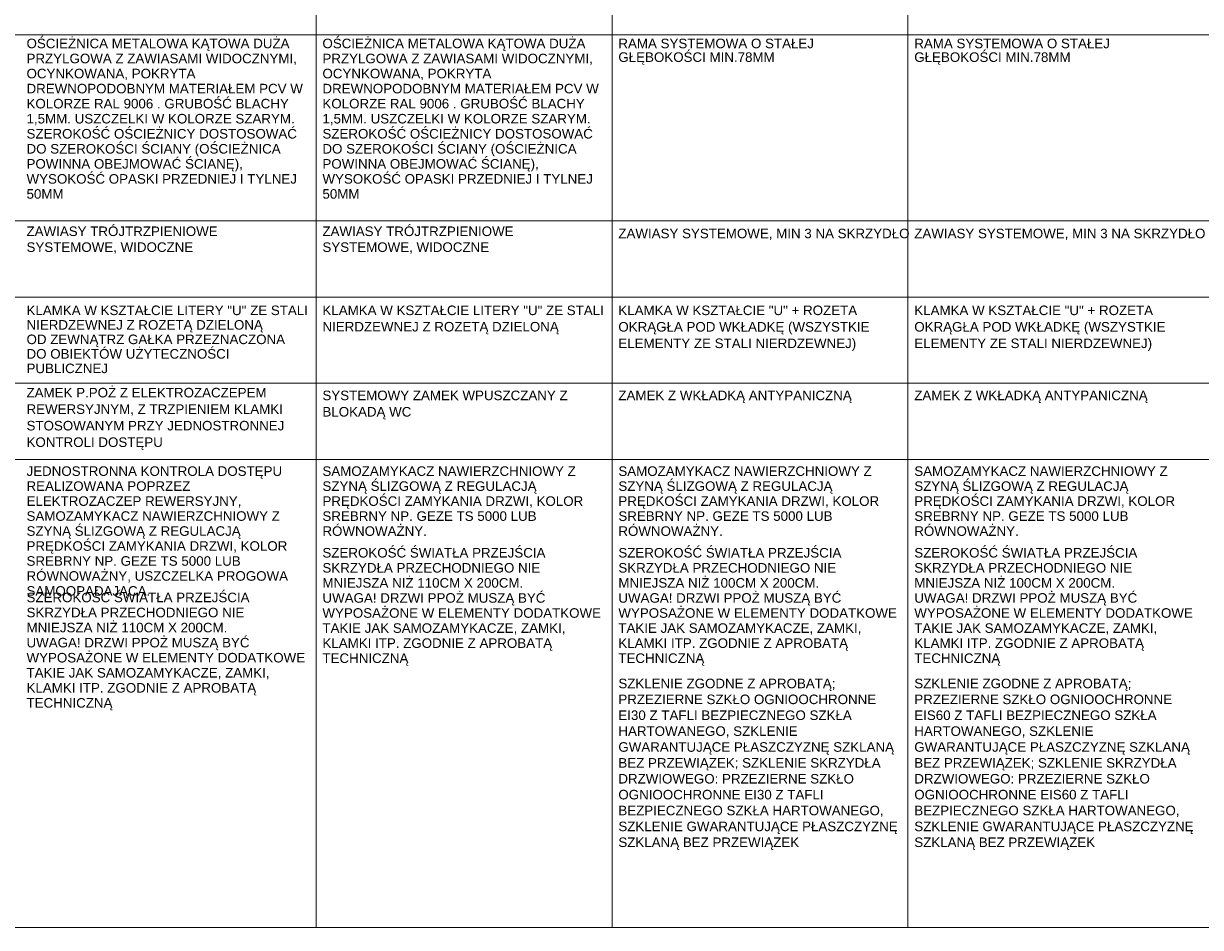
# Paper-space layout 'A-57 ZESTAWIENIE STOLARKI PROJEKTOWANEJ' of a CAD drawing. Header units: millimetres. Extents: x 0 to 900, y 0 to 1010.
# Tile 52 of 63: x 673 to 796, y 410 to 505. Entities that reach past the tile are written whole.
import ezdxf
from ezdxf.xclip import XClip

# ---------------------------------------------------------------- set-up
doc = ezdxf.new("R2010")
doc.units = ezdxf.units.MM
doc.header["$MEASUREMENT"] = 0
doc.header["$XCLIPFRAME"] = 0
doc.layers.add('0_Nr_pióra__7', color=7, linetype='Continuous', lineweight=18, true_color=0x171717)
doc.layers.add('0_Nr_pióra__94', color=7, linetype='Continuous', lineweight=5, true_color=0x3b3b3b)
doc.layers.add('A_podrys', color=7, linetype='Continuous')
doc.styles.add('STYL_AUTOMATYCZNY_1', font='arial.ttf')

# ---------------------------------------------------------------- blocks, each defined once
blk = doc.blocks.new('Rysunek_1_1', base_point=(-2089.9, -1946.74))
at = {"layer": '0_Nr_pióra__94', "color": 250, "linetype": 'Continuous', "lineweight": 5, "true_color": 0x3b3b3b}
for p, q in [((703.6, 600.86), (703.6, 410.47)), ((734.6, 600.86), (734.6, 410.47)), ((765.6, 600.86), (765.6, 410.47)), ((50.6, 503.97), (856.6, 503.97)), ((50.6, 484.47), (856.6, 484.47)), ((50.6, 476.47), (887.6, 476.47)), ((50.6, 467.47), (887.6, 467.47)), ((50.6, 459.47), (887.6, 459.47)), ((31.27, 410.47), (889.6, 410.47))]:
    blk.add_line(p, q, dxfattribs=at)
at = {"layer": '0_Nr_pióra__7', "color": 250, "linetype": 'Continuous', "lineweight": 18, "true_color": 0x171717, "char_height": 1, "attachment_point": 1, "style": 'STYL_AUTOMATYCZNY_1'}
for s, insert, width, line_spacing_factor in [('\\A1;{\\pql;\\fArial|b0|i0|c238|p0;\\W1.000000;OŚCIEŻNICA METALOWA KĄTOWA DUŻA PRZYLGOWA Z ZAWIASAMI WIDOCZNYMI, OCYNKOWANA, POKRYTA DREWNOPODOBNYM MATERIAŁEM PCV W KOLORZE RAL 9006 . GRUBOŚĆ BLACHY 1,5MM. USZCZELKI W KOLORZE SZARYM. SZEROKOŚĆ OŚCIEŻNICY DOSTOSOWAĆ DO SZEROKOŚCI ŚCIANY (OŚCIEŻNICA POWINNA OBEJMOWAĆ ŚCIANĘ), WYSOKOŚĆ OPASKI PRZEDNIEJ I TYLNEJ 50MM}', (673.26, 503.55), 29.4591, 0.945389), ('\\A1;{\\pql;\\fArial|b0|i0|c238|p0;\\W1.000000;OŚCIEŻNICA METALOWA KĄTOWA DUŻA PRZYLGOWA Z ZAWIASAMI WIDOCZNYMI, OCYNKOWANA, POKRYTA DREWNOPODOBNYM MATERIAŁEM PCV W KOLORZE RAL 9006 . GRUBOŚĆ BLACHY 1,5MM. USZCZELKI W KOLORZE SZARYM. SZEROKOŚĆ OŚCIEŻNICY DOSTOSOWAĆ DO SZEROKOŚCI ŚCIANY (OŚCIEŻNICA POWINNA OBEJMOWAĆ ŚCIANĘ), WYSOKOŚĆ OPASKI PRZEDNIEJ I TYLNEJ 50MM}', (704.26, 503.55), 29.4591, 0.945389), ('\\A1;{\\pql;\\fArial|b0|i0|c238|p0;\\W1.000000;RAMA SYSTEMOWA O STAŁEJ GŁĘBOKOŚCI MIN.78MM}', (735.26, 503.55), 29.4591, 0.859401), ('\\A1;{\\pql;\\fArial|b0|i0|c238|p0;\\W1.000000;RAMA SYSTEMOWA O STAŁEJ GŁĘBOKOŚCI MIN.78MM}', (766.26, 503.55), 29.4591, 0.859401), ('\\A1;{\\pql;\\fArial|b0|i0|c238|p0;\\W1.000000;ZAWIASY TRÓJTRZPIENIOWE \\fArial|b0|i0|c238|p0;\\W1.000000;SYSTEMOWE, WIDOCZNE}', (673.26, 483.88), 29.4591, 0.996913), ('\\A1;{\\pql;\\fArial|b0|i0|c238|p0;\\W1.000000;ZAWIASY TRÓJTRZPIENIOWE \\fArial|b0|i0|c238|p0;\\W1.000000;SYSTEMOWE, WIDOCZNE}', (704.26, 483.88), 29.4591, 0.996913), ('\\A1;{\\pql;\\fArial|b0|i0|c238|p0;\\W1.000000;ZAWIASY SYSTEMOWE, MIN 3 NA \\fArial|b0|i0|c238|p0;\\W1.000000;SKRZYDŁO}', (735.26, 483.65), 29.4591, 1.001649), ('\\A1;{\\pql;\\fArial|b0|i0|c238|p0;\\W1.000000;ZAWIASY SYSTEMOWE, MIN 3 NA \\fArial|b0|i0|c238|p0;\\W1.000000;SKRZYDŁO}', (766.26, 483.65), 29.4591, 1.001649), ('\\A1;{\\pql;\\fArial|b0|i0|c238|p0;\\W1.000000;KLAMKA W KSZTAŁCIE LITERY "U" ZE STALI NIERDZEWNEJ Z ROZETĄ DZIELONĄ\\P\\pql;\\fArial|b0|i0|c238|p0;\\W1.000000;OD ZEWNĄTRZ GAŁKA PRZEZNACZONA DO OBIEKTÓW UŻYTECZNOŚCI PUBLICZNEJ}', (673.26, 475.6), 29.4591, 0.911572), ('\\A1;{\\pql;\\fArial|b0|i0|c238|p0;\\W1.000000;KLAMKA W KSZTAŁCIE LITERY "U" ZE STALI NIERDZEWNEJ Z ROZETĄ DZIELONĄ}', (704.26, 475.6), 29.4591, 1.029431), ('\\A1;{\\pql;\\fArial|b0|i0|c238|p0;\\W1.000000;KLAMKA W KSZTAŁCIE "U" + ROZETA \\fArial|b0|i0|c238|p0;\\W1.000000;OKRĄGŁA POD WKŁADKĘ (WSZYSTKIE \\fArial|b0|i0|c238|p0;\\W1.000000;ELEMENTY ZE STALI NIERDZEWNEJ)}', (735.26, 475.6), 29.4591, 1.036028), ('\\A1;{\\pql;\\fArial|b0|i0|c238|p0;\\W1.000000;KLAMKA W KSZTAŁCIE "U" + ROZETA \\fArial|b0|i0|c238|p0;\\W1.000000;OKRĄGŁA POD WKŁADKĘ (WSZYSTKIE \\fArial|b0|i0|c238|p0;\\W1.000000;ELEMENTY ZE STALI NIERDZEWNEJ)}', (766.26, 475.6), 29.4591, 1.036028), ('\\A1;{\\pql;\\fArial|b0|i0|c238|p0;\\W1.000000;ZAMEK P.POŻ Z ELEKTROZACZEPEM REWERSYJNYM, Z TRZPIENIEM KLAMKI STOSOWANYM PRZY JEDNOSTRONNEJ KONTROLI DOSTĘPU}', (673.26, 466.98), 29.4591, 1.037351), ('\\A1;{\\pql;\\fArial|b0|i0|c238|p0;\\W1.000000;SYSTEMOWY ZAMEK WPUSZCZANY Z \\fArial|b0|i0|c238|p0;\\W1.000000;BLOKADĄ WC}', (704.26, 466.69), 29.4591, 1.029431), ('\\A1;{\\pql;\\fArial|b0|i0|c238|p0;\\W1.000000;JEDNOSTRONNA KONTROLA DOSTĘPU REALIZOWANA POPRZEZ ELEKTROZACZEP REWERSYJNY, SAMOZAMYKACZ NAWIERZCHNIOWY Z SZYNĄ ŚLIZGOWĄ Z REGULACJĄ PRĘDKOŚCI ZAMYKANIA DRZWI, KOLOR SREBRNY NP. GEZE TS 5000 LUB RÓWNOWAŻNY, USZCZELKA PROGOWA SAMOOPADAJĄCA.}', (673.26, 458.76), 29.4591, 0.940929), ('\\A1;{\\pql;\\fArial|b0|i0|c238|p0;\\W1.000000;SAMOZAMYKACZ NAWIERZCHNIOWY Z SZYNĄ ŚLIZGOWĄ Z REGULACJĄ PRĘDKOŚCI ZAMYKANIA DRZWI, KOLOR SREBRNY NP. GEZE TS 5000 LUB RÓWNOWAŻNY.}', (704.26, 458.76), 29.4591, 0.941901), ('\\A1;{\\pql;\\fArial|b0|i0|c238|p0;\\W1.000000;SAMOZAMYKACZ NAWIERZCHNIOWY Z SZYNĄ ŚLIZGOWĄ Z REGULACJĄ PRĘDKOŚCI ZAMYKANIA DRZWI, KOLOR SREBRNY NP. GEZE TS 5000 LUB RÓWNOWAŻNY.}', (735.26, 458.76), 29.4591, 0.941901), ('\\A1;{\\pql;\\fArial|b0|i0|c238|p0;\\W1.000000;SAMOZAMYKACZ NAWIERZCHNIOWY Z SZYNĄ ŚLIZGOWĄ Z REGULACJĄ PRĘDKOŚCI ZAMYKANIA DRZWI, KOLOR SREBRNY NP. GEZE TS 5000 LUB RÓWNOWAŻNY.}', (766.26, 458.76), 29.4591, 0.941901), ('\\A1;{\\pql;\\fArial|b0|i0|c238|p0;\\W1.000000;SZEROKOŚĆ ŚWIATŁA PRZEJŚCIA SKRZYDŁA PRZECHODNIEGO NIE MNIEJSZA NIŻ 110CM X 200CM.\\P\\pql;\\fArial|b0|i0|c238|p0;\\W1.000000;UWAGA! DRZWI PPOŻ MUSZĄ BYĆ WYPOSAŻONE W ELEMENTY DODATKOWE TAKIE JAK SAMOZAMYKACZE, ZAMKI, KLAMKI ITP. ZGODNIE Z APROBATĄ TECHNICZNĄ}', (704.26, 450.21), 29.4591, 0.946258), ('\\A1;{\\pql;\\fArial|b0|i0|c238|p0;\\W1.000000;SZEROKOŚĆ ŚWIATŁA PRZEJŚCIA SKRZYDŁA PRZECHODNIEGO NIE MNIEJSZA NIŻ 100CM X 200CM.\\P\\pql;\\fArial|b0|i0|c238|p0;\\W1.000000;UWAGA! DRZWI PPOŻ MUSZĄ BYĆ WYPOSAŻONE W ELEMENTY DODATKOWE TAKIE JAK SAMOZAMYKACZE, ZAMKI, KLAMKI ITP. ZGODNIE Z APROBATĄ TECHNICZNĄ}', (735.26, 450.21), 29.4591, 0.946258), ('\\A1;{\\pql;\\fArial|b0|i0|c238|p0;\\W1.000000;SZEROKOŚĆ ŚWIATŁA PRZEJŚCIA SKRZYDŁA PRZECHODNIEGO NIE MNIEJSZA NIŻ 100CM X 200CM.\\P\\pql;\\fArial|b0|i0|c238|p0;\\W1.000000;UWAGA! DRZWI PPOŻ MUSZĄ BYĆ WYPOSAŻONE W ELEMENTY DODATKOWE TAKIE JAK SAMOZAMYKACZE, ZAMKI, KLAMKI ITP. ZGODNIE Z APROBATĄ TECHNICZNĄ}', (766.26, 450.21), 29.4591, 0.946258), ('\\A1;{\\pql;\\fArial|b0|i0|c238|p0;\\W1.000000;SZEROKOŚĆ ŚWIATŁA PRZEJŚCIA SKRZYDŁA PRZECHODNIEGO NIE MNIEJSZA NIŻ 110CM X 200CM.\\P\\pql;\\fArial|b0|i0|c238|p0;\\W1.000000;UWAGA! DRZWI PPOŻ MUSZĄ BYĆ WYPOSAŻONE W ELEMENTY DODATKOWE TAKIE JAK SAMOZAMYKACZE, ZAMKI, KLAMKI ITP. ZGODNIE Z APROBATĄ TECHNICZNĄ}', (673.26, 445.53), 29.4591, 0.946258), ('\\A1;{\\pql;\\fArial|b0|i0|c238|p0;\\W1.000000;SZKLENIE ZGODNE Z APROBATĄ; PRZEZIERNE SZKŁO OGNIOOCHRONNE EI30 Z TAFLI BEZPIECZNEGO SZKŁA HARTOWANEGO, SZKLENIE GWARANTUJĄCE PŁASZCZYZNĘ SZKLANĄ BEZ PRZEWIĄZEK; SZKLENIE SKRZYDŁA DRZWIOWEGO: PRZEZIERNE SZKŁO OGNIOOCHRONNE EI30 Z TAFLI BEZPIECZNEGO SZKŁA HARTOWANEGO, SZKLENIE GWARANTUJĄCE PŁASZCZYZNĘ SZKLANĄ BEZ PRZEWIĄZEK}', (735.26, 436.52), 29.9177, 0.997668), ('\\A1;{\\pql;\\fArial|b0|i0|c238|p0;\\W1.000000;SZKLENIE ZGODNE Z APROBATĄ; \\fArial|b0|i0|c238|p0;\\W1.000000;PRZEZIERNE SZKŁO OGNIOOCHRONNE \\fArial|b0|i0|c238|p0;\\W1.000000;EIS60 Z TAFLI BEZPIECZNEGO SZKŁA \\fArial|b0|i0|c238|p0;\\W1.000000;HARTOWANEGO, SZKLENIE \\fArial|b0|i0|c238|p0;\\W1.000000;GWARANTUJĄCE PŁASZCZYZNĘ \\fArial|b0|i0|c238|p0;\\W1.000000;SZKLANĄ BEZ PRZEWIĄZEK; SZKLENIE \\fArial|b0|i0|c238|p0;\\W1.000000;SKRZYDŁA DRZWIOWEGO: \\fArial|b0|i0|c238|p0;\\W1.000000;PRZEZIERNE SZKŁO OGNIOOCHRONNE \\fArial|b0|i0|c238|p0;\\W1.000000;EIS60 Z TAFLI BEZPIECZNEGO SZKŁA \\fArial|b0|i0|c238|p0;\\W1.000000;HARTOWANEGO, SZKLENIE \\fArial|b0|i0|c238|p0;\\W1.000000;GWARANTUJĄCE PŁASZCZYZNĘ \\fArial|b0|i0|c238|p0;\\W1.000000;SZKLANĄ BEZ PRZEWIĄZEK}', (766.26, 436.52), 29.9177, 0.997668)]:
    blk.add_mtext(s, dxfattribs=dict(at, insert=insert, width=width, line_spacing_factor=line_spacing_factor))
for insert in [(735.26, 466.69), (766.26, 466.69)]:
    blk.add_mtext('\\A1;{\\pql;\\fArial|b0|i0|c238|p0;\\W1.000000;ZAMEK \\fArial|b0|i0|c238|p0;\\W1.000000;Z\\fArial|b0|i0|c238|p0;\\W1.000000; WKŁADKĄ\\fArial|b0|i0|c238|p0;\\W1.000000; ANTYPANICZNĄ}', dxfattribs=dict(at, insert=insert))

psp = doc.layouts.new('A-57 ZESTAWIENIE STOLARKI PROJEKTOWANEJ')

# ---------------------------------------------------------------- block references
at = {"layer": 'A_podrys', "color": 37, "linetype": 'Continuous', "lineweight": 5, "true_color": 0x656532}
ref = psp.add_blockref('Rysunek_1_1', (-2089.9, -1946.74), dxfattribs=at)
XClip(ref).set_block_clipping_path([(28.6628210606, 4.9003190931), (892.6953650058, 1005.4179299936)])

doc.saveas('drawing.dxf')
